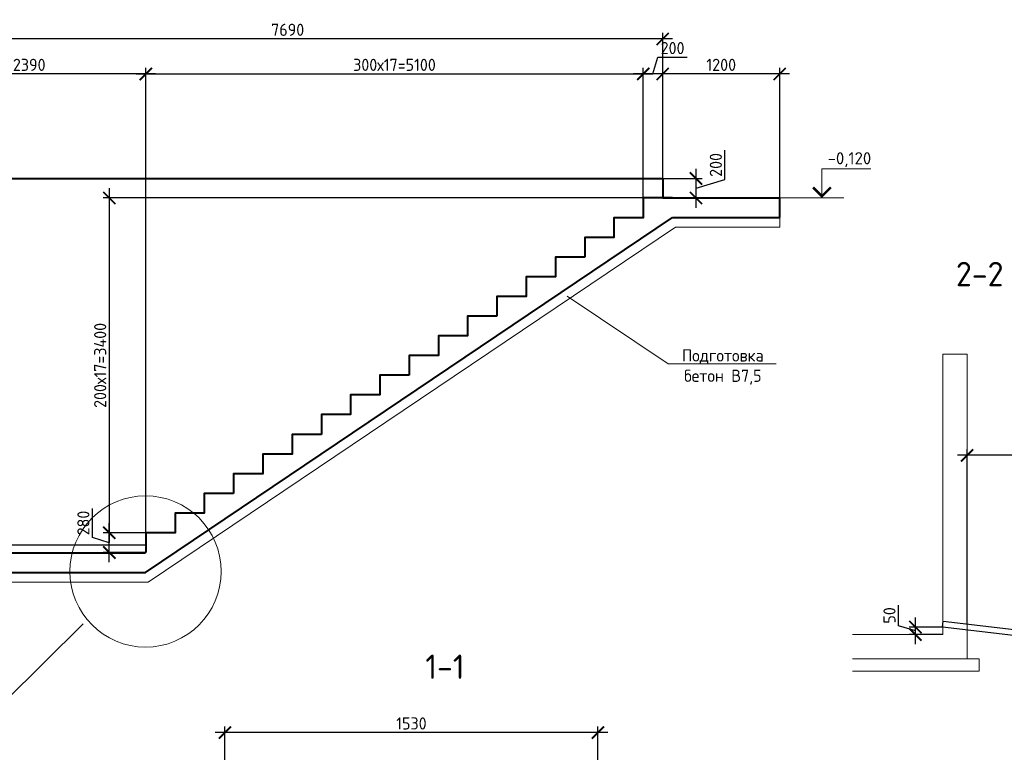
# Model space of a CAD drawing. Header units: millimetres. Extents: x 130535 to 1380046, y -231620 to 121434.
# Tile 71 of 135: x 612197 to 632387, y 8071 to 23098. Entities that reach past the tile are written whole.
import ezdxf
from ezdxf import colors
from ezdxf.entities.mleader import LeaderData, LeaderLine
from ezdxf.enums import TextEntityAlignment as Align
from ezdxf.math import Vec2, Vec3

# ---------------------------------------------------------------- set-up
doc = ezdxf.new("R2010")
doc.units = ezdxf.units.MM
doc.layers.get('DEFPOINTS').update_dxf_attribs({"lineweight": 0})
for name, color, linetype, lineweight in [('!PIARENA-KR-ADDITIONAL TEXT_ВЫНОСКИ', 7, 'Continuous', 13), ('РАЗМЕРЫ', 7, 'Continuous', 9), ('Разрез жилая часть$0$Отметки', 7, 'Continuous', 20), ('Символы 0.20', 7, 'Continuous', 20), ('стены монолит', 7, 'Continuous', 40), ('Текст 5.00', 7, 'Continuous', 50), ('Тонкая 0.20', 7, 'Continuous', 20)]:
    doc.layers.add(name, color=color, linetype=linetype, lineweight=lineweight)
doc.layers.add('ИЗМ', color=7, linetype='Continuous')
doc.styles.add('!Main', font='isocpeui.ttf')
doc.styles.add('GOST-2.304_Type-B', font='GOST_Common.ttf')
doc.styles.add('ГОСТ', font='isocpeur.TTF')
doc.dimstyles.new('СПДС', dxfattribs={"dimscale": 100, "dimtxt": 2.5, "dimasz": 2.5, "dimexe": 1.25, "dimexo": 0, "dimtad": 1, "dimdec": 0, "dimtxsty": 'GOST-2.304_Type-B', "dimblk": 'ARCHTICK', "dimcen": 2.5, "dimdle": 2, "dimadec": 0, "dimazin": 2, "dimtfac": 0.75, "dimtdec": 0, "dimtmove": 1, "dimatfit": 3, "dimfxl": 1, "dimtolj": 1, "dimarcsym": 1})

# ---------------------------------------------------------------- blocks, each defined once
blk = doc.blocks.new('_None')
blk = doc.blocks.new('_ArchTick')
at = {"color": 0, "linetype": 'ByBlock', "const_width": 0.15}
blk.add_lwpolyline([(-0.5, -0.5), (0.5, 0.5)], dxfattribs=at)
blk = doc.blocks.new('*D303')
at = {"layer": 'DEFPOINTS', "color": 0, "linetype": 'Continuous', "lineweight": 0, "transparency": 16777216}
for p in [(624982, 21985), (624982, 19441), (614782, 12573)]:
    blk.add_point(p, dxfattribs=at)
at = {"layer": 'РАЗМЕРЫ', "color": 0, "linetype": 'Continuous', "lineweight": -2, "transparency": 16777216}
for p, q in [((614782, 12573), (614782, 22110)), ((624982, 19441), (624982, 22110)), ((614582, 21985), (625182, 21985))]:
    blk.add_line(p, q, dxfattribs=at)
at = {"layer": 'РАЗМЕРЫ', "color": 0, "linetype": 'Continuous', "lineweight": -2, "transparency": 16777216, "xscale": 250, "yscale": 250, "zscale": 250, "rotation": 180}
blk.add_blockref('_ArchTick', (614782, 21985), dxfattribs=at)
at = {"layer": 'РАЗМЕРЫ', "color": 0, "linetype": 'Continuous', "lineweight": -2, "transparency": 16777216, "xscale": 250, "yscale": 250, "zscale": 250}
blk.add_blockref('_ArchTick', (624982, 21985), dxfattribs=at)
at = {"layer": 'РАЗМЕРЫ', "color": 0, "linetype": 'Continuous', "lineweight": 0, "transparency": 16777216, "insert": (619882, 22172), "char_height": 250, "width": 550.09, "attachment_point": 5, "style": 'GOST-2.304_Type-B'}
blk.add_mtext('\\A1;300х17=5100', dxfattribs=at)
blk = doc.blocks.new('*D304')
at = {"layer": 'DEFPOINTS', "color": 0, "linetype": 'Continuous', "lineweight": 0, "transparency": 16777216}
for p in [(625382, 21985), (625382, 19841), (627782, 19441)]:
    blk.add_point(p, dxfattribs=at)
at = {"layer": 'РАЗМЕРЫ', "color": 0, "linetype": 'Continuous', "lineweight": -2, "transparency": 16777216}
for p, q in [((625382, 19841), (625382, 22110)), ((627782, 19441), (627782, 22110)), ((627982, 21985), (625182, 21985))]:
    blk.add_line(p, q, dxfattribs=at)
at = {"layer": 'РАЗМЕРЫ', "color": 0, "linetype": 'Continuous', "lineweight": -2, "transparency": 16777216, "xscale": 250, "yscale": 250, "zscale": 250, "rotation": 180}
blk.add_blockref('_ArchTick', (625382, 21985), dxfattribs=at)
at = {"layer": 'РАЗМЕРЫ', "color": 0, "linetype": 'Continuous', "lineweight": -2, "transparency": 16777216, "xscale": 250, "yscale": 250, "zscale": 250}
blk.add_blockref('_ArchTick', (627782, 21985), dxfattribs=at)
at = {"layer": 'РАЗМЕРЫ', "color": 0, "linetype": 'Continuous', "lineweight": 0, "transparency": 16777216, "insert": (626582, 22172), "char_height": 250, "attachment_point": 5, "style": 'GOST-2.304_Type-B'}
blk.add_mtext('\\A1;1200', dxfattribs=at)
blk = doc.blocks.new('*D305')
at = {"layer": 'DEFPOINTS', "color": 0, "linetype": 'Continuous', "lineweight": 0, "transparency": 16777216}
for p in [(610002, 22703), (610002, 19841), (625382, 19841)]:
    blk.add_point(p, dxfattribs=at)
at = {"layer": 'РАЗМЕРЫ', "color": 0, "linetype": 'Continuous', "lineweight": -2, "transparency": 16777216}
for p, q in [((610002, 19841), (610002, 22828)), ((625382, 19841), (625382, 22828)), ((625582, 22703), (609802, 22703))]:
    blk.add_line(p, q, dxfattribs=at)
at = {"layer": 'РАЗМЕРЫ', "color": 0, "linetype": 'Continuous', "lineweight": -2, "transparency": 16777216, "xscale": 250, "yscale": 250, "zscale": 250, "rotation": 180}
blk.add_blockref('_ArchTick', (610002, 22703), dxfattribs=at)
at = {"layer": 'РАЗМЕРЫ', "color": 0, "linetype": 'Continuous', "lineweight": -2, "transparency": 16777216, "xscale": 250, "yscale": 250, "zscale": 250}
blk.add_blockref('_ArchTick', (625382, 22703), dxfattribs=at)
at = {"layer": 'РАЗМЕРЫ', "color": 0, "linetype": 'Continuous', "lineweight": 0, "transparency": 16777216, "insert": (617692, 22891), "char_height": 250, "attachment_point": 5, "style": 'GOST-2.304_Type-B'}
blk.add_mtext('\\A1;7690', dxfattribs=at)
blk = doc.blocks.new('*D306')
at = {"layer": 'DEFPOINTS', "color": 0, "linetype": 'Continuous', "lineweight": 0, "transparency": 16777216}
for p in [(610002, 21985), (610002, 19841), (614782, 12573)]:
    blk.add_point(p, dxfattribs=at)
at = {"layer": 'РАЗМЕРЫ', "color": 0, "linetype": 'Continuous', "lineweight": -2, "transparency": 16777216}
for p, q in [((610002, 19841), (610002, 22110)), ((614782, 12573), (614782, 22110)), ((614982, 21985), (609802, 21985))]:
    blk.add_line(p, q, dxfattribs=at)
at = {"layer": 'РАЗМЕРЫ', "color": 0, "linetype": 'Continuous', "lineweight": -2, "transparency": 16777216, "xscale": 250, "yscale": 250, "zscale": 250, "rotation": 180}
blk.add_blockref('_ArchTick', (610002, 21985), dxfattribs=at)
at = {"layer": 'РАЗМЕРЫ', "color": 0, "linetype": 'Continuous', "lineweight": -2, "transparency": 16777216, "xscale": 250, "yscale": 250, "zscale": 250}
blk.add_blockref('_ArchTick', (614782, 21985), dxfattribs=at)
at = {"layer": 'РАЗМЕРЫ', "color": 0, "linetype": 'Continuous', "lineweight": 0, "transparency": 16777216, "insert": (612392, 22172), "char_height": 250, "attachment_point": 5, "style": 'GOST-2.304_Type-B'}
blk.add_mtext('\\A1;2390', dxfattribs=at)
blk = doc.blocks.new('*D328')
at = {"layer": 'DEFPOINTS', "color": 0, "linetype": 'Continuous', "lineweight": 0, "transparency": 16777216}
for p in [(625382, 19841), (626065, 19841), (625382, 19441)]:
    blk.add_point(p, dxfattribs=at)
at = {"layer": 'РАЗМЕРЫ', "color": 0, "linetype": 'Continuous', "lineweight": -2, "transparency": 16777216}
for p, q in [((626659, 19819), (626659, 20419)), ((626065, 19241), (626065, 20041)), ((625382, 19841), (626190, 19841)), ((626065, 19641), (626659, 19819)), ((625382, 19441), (626190, 19441))]:
    blk.add_line(p, q, dxfattribs=at)
at = {"layer": 'РАЗМЕРЫ', "color": 0, "linetype": 'Continuous', "lineweight": -2, "transparency": 16777216, "xscale": 250, "yscale": 250, "zscale": 250}
for p, rotation in [((626065, 19841), 90), ((626065, 19441), 270)]:
    blk.add_blockref('_ArchTick', p, dxfattribs=dict(at, rotation=rotation))
at = {"layer": 'РАЗМЕРЫ', "color": 0, "linetype": 'Continuous', "lineweight": 0, "transparency": 16777216, "insert": (626472, 20119), "char_height": 250, "attachment_point": 5, "rotation": 90, "style": 'GOST-2.304_Type-B'}
blk.add_mtext('\\A1;200', dxfattribs=at)
blk = doc.blocks.new('*D312')
at = {"layer": 'DEFPOINTS', "color": 0, "linetype": 'Continuous', "lineweight": 0, "transparency": 16777216}
for p in [(624982, 21985), (624982, 19841), (625382, 19841)]:
    blk.add_point(p, dxfattribs=at)
at = {"layer": 'РАЗМЕРЫ', "color": 0, "linetype": 'Continuous', "lineweight": -2, "transparency": 16777216}
for p, q in [((625182, 21985), (625285, 22328)), ((625285, 22328), (625885, 22328)), ((624982, 19841), (624982, 22110)), ((625382, 19841), (625382, 22110)), ((625582, 21985), (624782, 21985))]:
    blk.add_line(p, q, dxfattribs=at)
at = {"layer": 'РАЗМЕРЫ', "color": 0, "linetype": 'Continuous', "lineweight": -2, "transparency": 16777216, "xscale": 250, "yscale": 250, "zscale": 250, "rotation": 180}
blk.add_blockref('_ArchTick', (624982, 21985), dxfattribs=at)
at = {"layer": 'РАЗМЕРЫ', "color": 0, "linetype": 'Continuous', "lineweight": -2, "transparency": 16777216, "xscale": 250, "yscale": 250, "zscale": 250}
blk.add_blockref('_ArchTick', (625382, 21985), dxfattribs=at)
at = {"layer": 'РАЗМЕРЫ', "color": 0, "linetype": 'Continuous', "lineweight": 0, "transparency": 16777216, "insert": (625585, 22516), "char_height": 250, "attachment_point": 5, "style": 'GOST-2.304_Type-B'}
blk.add_mtext('\\A1;200', dxfattribs=at)
blk = doc.blocks.new('*D311')
at = {"layer": 'DEFPOINTS', "color": 0, "linetype": 'Continuous', "lineweight": 0, "transparency": 16777216}
for p in [(616404, 8476), (616404, 6294), (624054, 6294)]:
    blk.add_point(p, dxfattribs=at)
at = {"layer": 'РАЗМЕРЫ', "color": 0, "linetype": 'Continuous', "lineweight": -2, "transparency": 16777216}
for p, q in [((616404, 6294), (616404, 8601)), ((624054, 6294), (624054, 8601)), ((624254, 8476), (616204, 8476))]:
    blk.add_line(p, q, dxfattribs=at)
at = {"layer": 'РАЗМЕРЫ', "color": 0, "linetype": 'Continuous', "lineweight": -2, "transparency": 16777216, "xscale": 250, "yscale": 250, "zscale": 250, "rotation": 180}
blk.add_blockref('_ArchTick', (616404, 8476), dxfattribs=at)
at = {"layer": 'РАЗМЕРЫ', "color": 0, "linetype": 'Continuous', "lineweight": -2, "transparency": 16777216, "xscale": 250, "yscale": 250, "zscale": 250}
blk.add_blockref('_ArchTick', (624054, 8476), dxfattribs=at)
at = {"layer": 'РАЗМЕРЫ', "color": 0, "linetype": 'Continuous', "lineweight": 0, "transparency": 16777216, "insert": (620229, 8663), "char_height": 250, "attachment_point": 5, "style": 'GOST-2.304_Type-B'}
blk.add_mtext('\\A1;1530', dxfattribs=at)
blk = doc.blocks.new('*D486')
at = {"layer": 'DEFPOINTS', "color": 0, "linetype": 'Continuous', "lineweight": 0, "transparency": 16777216}
for p in [(613379, 12161, -700), (610824, 11761), (613379, 11761, -1050)]:
    blk.add_point(p, dxfattribs=at)
at = {"layer": 'РАЗМЕРЫ', "color": 0, "linetype": 'Continuous', "lineweight": -2, "transparency": 16777216}
for p, q in [((610824, 12361), (610824, 11561)), ((613379, 12161), (610699, 12161)), ((610824, 11961), (610293, 11369)), ((613379, 11761), (610699, 11761)), ((610293, 11369), (610293, 10769))]:
    blk.add_line(p, q, dxfattribs=at)
at = {"layer": 'РАЗМЕРЫ', "color": 0, "linetype": 'Continuous', "lineweight": -2, "transparency": 16777216, "xscale": 250, "yscale": 250, "zscale": 250}
for p, rotation in [((610824, 12161), 90), ((610824, 11761), 270)]:
    blk.add_blockref('_ArchTick', p, dxfattribs=dict(at, rotation=rotation))
at = {"layer": 'РАЗМЕРЫ', "color": 0, "linetype": 'Continuous', "lineweight": 0, "transparency": 16777216, "insert": (610105, 11069), "char_height": 250, "attachment_point": 5, "rotation": 90, "style": 'GOST-2.304_Type-B'}
blk.add_mtext('\\A1;200', dxfattribs=at)
blk = doc.blocks.new('*D487')
at = {"layer": 'DEFPOINTS', "color": 0, "linetype": 'Continuous', "lineweight": 0, "transparency": 16777216}
for p in [(625382, 19441), (614034, 12573), (614782, 12573)]:
    blk.add_point(p, dxfattribs=at)
at = {"layer": 'РАЗМЕРЫ', "color": 0, "linetype": 'Continuous', "lineweight": -2, "transparency": 16777216}
for p, q in [((614034, 19641), (614034, 12373)), ((625382, 19441), (613909, 19441)), ((614782, 12573), (613909, 12573))]:
    blk.add_line(p, q, dxfattribs=at)
at = {"layer": 'РАЗМЕРЫ', "color": 0, "linetype": 'Continuous', "lineweight": -2, "transparency": 16777216, "xscale": 250, "yscale": 250, "zscale": 250}
for p, rotation in [((614034, 19441), 90), ((614034, 12573), 270)]:
    blk.add_blockref('_ArchTick', p, dxfattribs=dict(at, rotation=rotation))
at = {"layer": 'РАЗМЕРЫ', "color": 0, "linetype": 'Continuous', "lineweight": 0, "transparency": 16777216, "insert": (613847, 16007), "char_height": 250, "attachment_point": 5, "rotation": 90, "style": 'GOST-2.304_Type-B'}
blk.add_mtext('\\A1;200х17=3400', dxfattribs=at)
blk = doc.blocks.new('*D488')
at = {"layer": 'DEFPOINTS', "color": 0, "linetype": 'Continuous', "lineweight": 0, "transparency": 16777216}
for p in [(614034, 12573), (614782, 12573), (614782, 12169)]:
    blk.add_point(p, dxfattribs=at)
at = {"layer": 'РАЗМЕРЫ', "color": 0, "linetype": 'Continuous', "lineweight": -2, "transparency": 16777216}
for p, q in [((613691, 12474), (613691, 13074)), ((614034, 11969), (614034, 12773)), ((614782, 12573), (613909, 12573)), ((614034, 12371), (613691, 12474)), ((614782, 12169), (613909, 12169))]:
    blk.add_line(p, q, dxfattribs=at)
at = {"layer": 'РАЗМЕРЫ', "color": 0, "linetype": 'Continuous', "lineweight": -2, "transparency": 16777216, "xscale": 250, "yscale": 250, "zscale": 250}
for p, rotation in [((614034, 12573), 90), ((614034, 12169), 270)]:
    blk.add_blockref('_ArchTick', p, dxfattribs=dict(at, rotation=rotation))
at = {"layer": 'РАЗМЕРЫ', "color": 0, "linetype": 'Continuous', "lineweight": 0, "transparency": 16777216, "insert": (613503, 12774), "char_height": 250, "attachment_point": 5, "rotation": 90, "style": 'GOST-2.304_Type-B'}
blk.add_mtext('\\A1;280', dxfattribs=at)
blk = doc.blocks.new('*D489')
at = {"layer": 'DEFPOINTS', "color": 0, "linetype": 'Continuous', "lineweight": 0, "transparency": 16777216}
for p in [(608970, 12321), (614782, 12321), (610126, 12161, -3225)]:
    blk.add_point(p, dxfattribs=at)
at = {"layer": 'РАЗМЕРЫ', "color": 0, "linetype": 'Continuous', "lineweight": -2, "transparency": 16777216}
for p, q in [((608626, 12344), (608626, 12769)), ((608970, 11961), (608970, 12521)), ((608970, 12241), (608626, 12344)), ((614782, 12321), (608845, 12321)), ((610126, 12161), (608845, 12161))]:
    blk.add_line(p, q, dxfattribs=at)
at = {"layer": 'РАЗМЕРЫ', "color": 0, "linetype": 'Continuous', "lineweight": -2, "transparency": 16777216, "xscale": 250, "yscale": 250, "zscale": 250}
for p, rotation in [((608970, 12321), 90), ((608970, 12161), 270)]:
    blk.add_blockref('_ArchTick', p, dxfattribs=dict(at, rotation=rotation))
at = {"layer": 'РАЗМЕРЫ', "color": 0, "linetype": 'Continuous', "lineweight": 0, "transparency": 16777216, "insert": (608439, 12556), "char_height": 250, "attachment_point": 5, "rotation": 90, "style": 'GOST-2.304_Type-B'}
blk.add_mtext('\\A1;80', dxfattribs=at)
blk = doc.blocks.new('*D528')
at = {"layer": 'DEFPOINTS', "color": 0, "linetype": 'Continuous', "lineweight": 0, "transparency": 16777216}
for p in [(631624, 14163), (631624, 10705), (635618, 10233)]:
    blk.add_point(p, dxfattribs=at)
at = {"layer": 'РАЗМЕРЫ', "color": 0, "linetype": 'Continuous', "lineweight": -2, "transparency": 16777216}
for p, q in [((635818, 14163), (631424, 14163)), ((631624, 10705), (631624, 14288)), ((635618, 10233), (635618, 14288))]:
    blk.add_line(p, q, dxfattribs=at)
at = {"layer": 'РАЗМЕРЫ', "color": 0, "linetype": 'Continuous', "lineweight": -2, "transparency": 16777216, "xscale": 250, "yscale": 250, "zscale": 250, "rotation": 180}
blk.add_blockref('_ArchTick', (631624, 14163), dxfattribs=at)
at = {"layer": 'РАЗМЕРЫ', "color": 0, "linetype": 'Continuous', "lineweight": -2, "transparency": 16777216, "xscale": 250, "yscale": 250, "zscale": 250}
blk.add_blockref('_ArchTick', (635618, 14163), dxfattribs=at)
at = {"layer": 'РАЗМЕРЫ', "color": 0, "linetype": 'Continuous', "lineweight": 0, "transparency": 16777216, "insert": (633621, 14350), "char_height": 250, "attachment_point": 5, "style": 'GOST-2.304_Type-B'}
blk.add_mtext('\\A1;1650', dxfattribs=at)
blk = doc.blocks.new('*D529')
at = {"layer": 'DEFPOINTS', "color": 0, "linetype": 'Continuous', "lineweight": 0, "transparency": 16777216}
for p in [(630564, 10639), (631118, 10639), (631124, 10488)]:
    blk.add_point(p, dxfattribs=at)
at = {"layer": 'РАЗМЕРЫ', "color": 0, "linetype": 'Continuous', "lineweight": -2, "transparency": 16777216}
for p, q in [((630220, 10667), (630220, 11092)), ((630564, 10288), (630564, 10839)), ((630564, 10564), (630220, 10667)), ((631118, 10639), (630439, 10639)), ((631124, 10488), (630439, 10488))]:
    blk.add_line(p, q, dxfattribs=at)
at = {"layer": 'РАЗМЕРЫ', "color": 0, "linetype": 'Continuous', "lineweight": -2, "transparency": 16777216, "xscale": 250, "yscale": 250, "zscale": 250}
for p, rotation in [((630564, 10639), 90), ((630564, 10488), 270)]:
    blk.add_blockref('_ArchTick', p, dxfattribs=dict(at, rotation=rotation))
at = {"layer": 'РАЗМЕРЫ', "color": 0, "linetype": 'Continuous', "lineweight": 0, "transparency": 16777216, "insert": (630032, 10879), "char_height": 250, "attachment_point": 5, "rotation": 90, "style": 'GOST-2.304_Type-B'}
blk.add_mtext('\\A1;50', dxfattribs=at)

msp = doc.modelspace()

# ---------------------------------------------------------------- linework, layer by layer
at = {"layer": 'ИЗМ', "linetype": 'Continuous', "lineweight": 30}
msp.add_lwpolyline([(631130.8, 10763), (635617.6, 10232.7), (635604.4, 10108.4), (631117.6, 10638.7), (631130.8, 10763)], dxfattribs=at)
at = {"layer": 'РАЗМЕРЫ', "linetype": 'Continuous', "lineweight": 0}
for p, q in [((628851.5, 19440.8), (627781.9, 19440.8)), ((628796.7, 19440.8), (629097.6, 19440.8))]:
    msp.add_line(p, q, dxfattribs=at)
at = {"layer": 'РАЗМЕРЫ', "color": 0, "linetype": 'Continuous', "lineweight": 18}
msp.add_line((627781.9, 18840.8), (627781.9, 19040.8), dxfattribs=at)
at = {"layer": 'РАЗМЕРЫ', "linetype": 'Continuous', "lineweight": 0}
msp.add_circle((614777.4, 11780.8, -700), 1551.3, dxfattribs=at)
at = {"layer": 'Символы 0.20', "color": 1, "linetype": 'Continuous', "lineweight": 20, "ltscale": 100}
msp.add_line((628646.7, 20040.8), (629646.7, 20040.8), dxfattribs=at)
at = {"layer": 'Символы 0.20', "color": 1, "linetype": 'Continuous', "lineweight": 20, "ltscale": 10000}
msp.add_line((628796.7, 19440.8), (628496.7, 19440.8), dxfattribs=at)
msp.add_lwpolyline([(628646.7, 19440.8), (628646.7, 20040.8)], dxfattribs=at)
at = {"layer": 'Символы 0.20', "color": 1, "linetype": 'Continuous', "lineweight": 20, "ltscale": 10000, "const_width": 50}
msp.add_lwpolyline([(628464.4, 19658.5), (628646.7, 19476.2), (628829, 19658.5)], dxfattribs=at)
at = {"layer": 'стены монолит', "ltscale": 100}
for p, q in [((610001.9, 19840.8), (625381.9, 19840.8)), ((625381.9, 19840.8), (625381.9, 19440.8)), ((625381.9, 19440.8), (627781.9, 19440.8)), ((627781.9, 19040.8), (627781.9, 19440.8)), ((614777.4, 11760.8, -700), (625582, 19040.8)), ((625582, 19040.8), (627781.9, 19040.8)), ((609997.4, 12160.8), (614777.5, 12160.8, -700)), ((609997.4, 11760.8, -700), (614777.4, 11760.8, -700))]:
    msp.add_line(p, q, dxfattribs=at)
at = {"layer": 'стены монолит', "color": 0, "lineweight": 18, "ltscale": 100}
for p, q in [((614831, 11560.8, -700), (625643.8, 18840.8)), ((625643.8, 18840.8), (627781.9, 18840.8)), ((609997.4, 11560.8, -700), (614831, 11560.8, -700))]:
    msp.add_line(p, q, dxfattribs=at)
at = {"layer": 'стены монолит', "ltscale": 100}
for points in [[(625582, 19440.8), (624982, 19440.8), (624982, 19036.8), (624382, 19036.8), (624382, 18632.8), (623782, 18632.8), (623782, 18228.8)], [(623782, 18228.8), (623182, 18228.8), (623182, 17824.8), (622582, 17824.8), (622582, 17420.8), (621982, 17420.8), (621982, 17016.8)], [(621982, 17016.8), (621382, 17016.8), (621382, 16612.8), (620782, 16612.8), (620782, 16208.8), (620182, 16208.8), (620182, 15804.8)], [(620182, 15804.8), (619582, 15804.8), (619582, 15400.8), (618982, 15400.8), (618982, 14996.8), (618382, 14996.8), (618382, 14592.8)], [(618382, 14592.8), (617782, 14592.8), (617782, 14188.8), (617182, 14188.8), (617182, 13784.8), (616582, 13784.8), (616582, 13380.8)], [(616582, 13380.8), (615982, 13380.8), (615982, 12976.8), (615382, 12976.8), (615382, 12572.8), (614782, 12572.8), (614782, 12168.8)]]:
    msp.add_lwpolyline(points, dxfattribs=at)
at = {"layer": 'Тонкая 0.20'}
for p, q in [((631124.2, 16238.4), (631624.2, 16238.4)), ((631124.2, 10500.9), (631124.2, 16238.4)), ((631624.2, 16238.4), (631624.2, 10500.9)), ((631124.2, 10488.4), (631124.2, 13570.7)), ((631624.2, 13570.7), (631624.2, 9988.4)), ((629274.2, 10488.4), (631124.2, 10488.4)), ((631874.2, 9988.4), (629274.2, 9988.4)), ((631874.2, 9988.4), (631874.2, 9738.4)), ((631874.2, 9738.4), (629274.2, 9738.4))]:
    msp.add_line(p, q, dxfattribs=at)

# ---------------------------------------------------------------- texts
at = {"layer": 'Разрез жилая часть$0$Отметки', "linetype": 'Continuous', "lineweight": 25, "ltscale": 100, "style": 'ГОСТ'}
msp.add_text('-0,120', height=250, dxfattribs=at).set_placement((628764.2, 20130.8))
at = {"layer": 'Текст 5.00', "style": 'GOST-2.304_Type-B'}
for s, p in [('2-2', (631883, 17880.7)), ('1-1', (620916.5, 9826.6))]:
    msp.add_text(s, height=500, dxfattribs=at).set_placement(p, align=Align.MIDDLE_CENTER)

# ---------------------------------------------------------------- dimensions: what is measured, and where the dimension line sits
at = {"layer": 'РАЗМЕРЫ', "linetype": 'Continuous', "lineweight": 0}
for base, p1, p2, picture, middle in [((610001.9, 22703.3), (625381.9, 19840.8), (610001.9, 19840.8), '*D305', (617691.9, 22890.8)), ((610001.9, 21984.5), (614782, 12572.8), (610001.9, 19840.8), '*D306', (612392, 22172)), ((625381.9, 21984.5), (627781.9, 19440.8), (625381.9, 19840.8), '*D304', (626581.9, 22172))]:
    dim = msp.add_linear_dim(base=base, p1=p1, p2=p2, dimstyle='СПДС', override={"dimlfac": 0.5, "dimrnd": 5}, dxfattribs=at)
    dim.commit()
    dim.dimension.update_dxf_attribs({"geometry": picture, "text_midpoint": middle})
for base, p1, p2, angle, override, picture, middle in [((624982, 21984.5), (625381.9, 19840.8), (624982, 19840.8), 180, {"dimlfac": 0.5, "dimrnd": 5}, '*D312', (625347.6, 22515.8)), ((626065.4, 19840.8), (625381.9, 19440.8), (625381.9, 19840.8), 90, {"dimlfac": 0.5, "dimrnd": 5}, '*D328', (626471.7, 19881.4)), ((608970.2, 12320.8), (610126, 12160.8, -3225), (614782, 12320.8), 90, {"dimlfac": 0.5}, '*D489', (608438.9, 12406.4))]:
    dim = msp.add_linear_dim(base=base, p1=p1, p2=p2, angle=angle, dimstyle='СПДС', override=override, dxfattribs=at)
    dim.commit()
    dim.dimension.update_dxf_attribs({"geometry": picture, "text_midpoint": middle})
dim = msp.add_linear_dim(base=(624982, 21984.5), p1=(614782, 12572.8), p2=(624982, 19440.8), text='300х17=<>', dimstyle='СПДС', override={"dimlfac": 0.5, "dimrnd": 5}, dxfattribs=at)
dim.commit()
dim.dimension.update_dxf_attribs({"geometry": '*D303', "text_midpoint": (619882, 22172)})
for p1, text, picture, middle in [((625381.9, 19440.8), '200х17=3400', '*D487', (613847, 16006.8)), ((614782, 12168.8), '280', '*D488', (613503.2, 12536.4))]:
    dim = msp.add_linear_dim(base=(614034.5, 12572.8), p1=p1, p2=(614782, 12572.8), angle=90, text=text, dimstyle='СПДС', override={"dimlfac": 0.5}, dxfattribs=at)
    dim.commit()
    dim.dimension.update_dxf_attribs({"geometry": picture, "text_midpoint": middle})
at = {"layer": 'РАЗМЕРЫ', "color": 3, "linetype": 'Continuous', "lineweight": 0}
dim = msp.add_linear_dim(base=(631624.2, 14163), p1=(635617.6, 10232.7), p2=(631624.2, 10704.7), angle=180, text='1650', dimstyle='СПДС', override={"dimlfac": 0.2}, dxfattribs=at)
dim.commit()
dim.dimension.update_dxf_attribs({"geometry": '*D528', "text_midpoint": (633620.9, 14350.5)})
at = {"layer": 'РАЗМЕРЫ', "linetype": 'Continuous', "lineweight": 0}
dim = msp.add_linear_dim(base=(610823.8, 11760.8, -3225), p1=(613378.5, 12160.8, -3925), p2=(613378.5, 11760.8, -4275), angle=90, dimstyle='СПДС', override={"dimlfac": 0.5}, dxfattribs=at)
dim.commit()
dim.dimension.update_dxf_attribs({"geometry": '*D486', "text_midpoint": (610292.5, 11306.9, -3225), "dimtype": 160})
dim = msp.add_linear_dim(base=(630563.5, 10638.7), p1=(631124.2, 10488.4), p2=(631117.6, 10638.7), angle=90, text='50', dimstyle='СПДС', dxfattribs=at)
dim.commit()
dim.dimension.update_dxf_attribs({"geometry": '*D529', "text_midpoint": (630032.3, 10729.2)})
at = {"layer": 'РАЗМЕРЫ', "color": 3, "linetype": 'Continuous', "lineweight": 0}
dim = msp.add_linear_dim(base=(616403.9, 8475.8), p1=(624053.9, 6294), p2=(616403.9, 6294), dimstyle='СПДС', override={"dimlfac": 0.2}, dxfattribs=at)
dim.commit()
dim.dimension.update_dxf_attribs({"geometry": '*D311', "text_midpoint": (620228.9, 8663.3)})

# ---------------------------------------------------------------- leaders
at = {"layer": '!PIARENA-KR-ADDITIONAL TEXT_ВЫНОСКИ', "ltscale": 30}
ml = msp.add_multileader_mtext('Standard', dxfattribs=at)
ml.set_content('{\\fISOCPEUR|b0|i0|c0|p34;\\C256;поз.2 нижняя %%c10 А500С, шаг 200х200\\P поз.1   верхняя %%c10 А500С, шаг 200х200\\Pфоновая арматура, раскладку начинать \\Pвдоль цифровых осей}', color=3, style='!Main')
ml.set_leader_properties(color=256, linetype='ByLayer', lineweight=-1)
ml.build(insert=Vec2(0, 0))
ml.multileader.update_dxf_attribs({"text_left_attachment_type": 6, "text_right_attachment_type": 6, "dogleg_length": 0.339, "arrow_head_size": 160000, "scale": 100})
ctx = ml.context
ctx.base_point, ctx.scale, ctx.char_height, ctx.arrow_head_size, ctx.landing_gap_size, ctx.plane_origin = Vec3(817359.6, 17503.3), 100, 250, 160000, 0, Vec3(823407.5, 13210.4)
ctx.left_attachment, ctx.right_attachment, ctx.text_align_type = 6, 6, 1
notes = []
notes.append((ctx, [(0, (1, 1, 0), (823868.6, 17503.3), (-1, 0), 33.9, [(0, [(825874.7, 16893)], 0, [])])]))
ctx.mtext.insert, ctx.mtext.width, ctx.mtext.alignment, ctx.mtext.flow_direction = Vec3(820597.1, 17828.3), 10171.308, 2, 5
at = {"layer": 'Символы 0.20'}
ml = msp.add_multileader_mtext('Standard', dxfattribs=at)
ml.set_content('Подготовка\\Pбетон В7,5', color=256, style='GOST-2.304_Type-B')
ml.set_leader_properties(color=256, linetype='ByLayer', lineweight=-1)
ml.set_arrow_properties(name='NONE')
ml.build(insert=Vec2(0, 0))
ml.multileader.update_dxf_attribs({"text_left_attachment_type": 6, "text_right_attachment_type": 6, "dogleg_length": 1, "arrow_head_size": 36, "scale": 20})
ctx = ml.context
ctx.base_point, ctx.scale, ctx.char_height, ctx.arrow_head_size, ctx.landing_gap_size, ctx.plane_origin = Vec3(625697.3, 16036), 20, 250, 36, 18, Vec3(630151.1, 21057.2)
ctx.left_attachment, ctx.right_attachment, ctx.text_align_type = 6, 6, 1
notes.append((ctx, [(0, (1, 1, 0), (625497.3, 16036), (1, 0), 200, [(0, [(623422.1, 17429.4)], 0, [])])]))
ctx.mtext.insert, ctx.mtext.alignment, ctx.mtext.flow_direction = Vec3(626615.3, 16336), 2, 5
at = {"layer": 'Символы 0.20', "ltscale": 100}
ml = msp.add_multileader_mtext('Standard', dxfattribs=at)
ml.set_content('Труба Тр\\Pниз трубы на 50 мм выше верха плиты', color=256, style='ГОСТ')
ml.set_leader_properties(color=256, linetype='ByLayer', lineweight=-1)
ml.set_arrow_properties(name='NONE')
ml.build(insert=Vec2(0, 0))
ml.multileader.update_dxf_attribs({"text_left_attachment_type": 6, "text_right_attachment_type": 6, "dogleg_length": 2.5, "arrow_head_size": 45, "scale": 100})
ctx = ml.context
ctx.base_point, ctx.scale, ctx.char_height, ctx.arrow_head_size, ctx.landing_gap_size, ctx.plane_origin = Vec3(569521.5, 12390.6), 100, 300, 45, 22.5, Vec3(579228, 9080.1)
ctx.left_attachment, ctx.right_attachment = 6, 6
notes.append((ctx, [(0, (1, 1, 0), (569271.5, 12390.6), (1, 0), 250, [(0, [(569736.8, 10495.1)], 0, [])])]))
ctx.mtext.insert, ctx.mtext.width, ctx.mtext.flow_direction = Vec3(569544, 12780.6), 3780.751, 5
ml = msp.add_multileader_mtext('Standard', dxfattribs=at)
ml.set_content('Труба Тр\\Pниз трубы на 50 мм выше верха плиты', color=256, style='ГОСТ')
ml.set_leader_properties(color=256, linetype='ByLayer', lineweight=-1)
ml.set_arrow_properties(name='NONE')
ml.build(insert=Vec2(0, 0))
ml.multileader.update_dxf_attribs({"text_left_attachment_type": 6, "text_right_attachment_type": 6, "dogleg_length": 2.5, "arrow_head_size": 45, "scale": 100})
ctx = ml.context
ctx.base_point, ctx.scale, ctx.char_height, ctx.arrow_head_size, ctx.landing_gap_size, ctx.plane_origin = Vec3(501440.4, 12197.9), 100, 300, 45, 22.5, Vec3(511146.9, 8887.5)
ctx.left_attachment, ctx.right_attachment = 6, 6
notes.append((ctx, [(1, (1, 1, 0), (505500.4, 12197.9), (-1, 0), 250, [(0, [(506139.9, 10557.6)], 0, [])])]))
ctx.mtext.insert, ctx.mtext.width, ctx.mtext.flow_direction = Vec3(501462.9, 12587.9), 3780.751, 5
at = {"layer": 'Символы 0.20'}
ml = msp.add_multileader_mtext('Standard', dxfattribs=at)
ml.set_content('1', color=256, style='GOST-2.304_Type-B')
ml.set_leader_properties(color=256, linetype='ByLayer', lineweight=-1)
ml.set_arrow_properties(name='NONE')
ml.build(insert=Vec2(0, 0))
ml.multileader.update_dxf_attribs({"text_left_attachment_type": 6, "text_right_attachment_type": 6, "dogleg_length": 1, "arrow_head_size": 36, "scale": 20})
ctx = ml.context
ctx.base_point, ctx.scale, ctx.char_height, ctx.arrow_head_size, ctx.landing_gap_size, ctx.plane_origin = Vec3(611499.9, 9103.2, 700), 20, 500, 36, 18, Vec3(619803.6, 12554.1, 700)
ctx.left_attachment, ctx.right_attachment = 6, 6
notes.append((ctx, [(0, (1, 1, 0), (611885.9, 9103.2, 700), (-1, 0), 200, [(0, [(613497.8, 10706.7, 700)], 0, [])])]))
ctx.mtext.insert, ctx.mtext.flow_direction = Vec3(611517.9, 9703.2, 700), 5
at = {"layer": 'Символы 0.20', "ltscale": 100}
ml = msp.add_multileader_mtext('Standard', dxfattribs=at)
ml.set_content('Труба Тр\\Pниз трубы в уровне верха плиты', color=256, style='ГОСТ')
ml.set_leader_properties(color=256, linetype='ByLayer', lineweight=-1)
ml.set_arrow_properties(name='NONE')
ml.build(insert=Vec2(0, 0))
ml.multileader.update_dxf_attribs({"text_left_attachment_type": 6, "text_right_attachment_type": 6, "dogleg_length": 2.5, "arrow_head_size": 45, "scale": 100})
ctx = ml.context
ctx.base_point, ctx.scale, ctx.char_height, ctx.arrow_head_size, ctx.landing_gap_size, ctx.plane_origin = Vec3(439775.3, 9734), 100, 300, 45, 22.5, Vec3(433878.8, 6423.5)
ctx.left_attachment, ctx.right_attachment = 6, 6
notes.append((ctx, [(1, (1, 1, 0), (439525.3, 9734), (1, 0), 250, [(0, [(438885.9, 8093.7)], 0, [])])]))
ctx.mtext.insert, ctx.mtext.width, ctx.mtext.flow_direction = Vec3(439797.8, 10124), 6576.024, 5
ml = msp.add_multileader_mtext('Standard', dxfattribs=at)
ml.set_content('Труба Тр\\Pниз трубы в уровне верха плиты', color=256, style='ГОСТ')
ml.set_leader_properties(color=256, linetype='ByLayer', lineweight=-1)
ml.set_arrow_properties(name='NONE')
ml.build(insert=Vec2(0, 0))
ml.multileader.update_dxf_attribs({"text_left_attachment_type": 6, "text_right_attachment_type": 6, "dogleg_length": 2.5, "arrow_head_size": 45, "scale": 100})
ctx = ml.context
ctx.base_point, ctx.scale, ctx.char_height, ctx.arrow_head_size, ctx.landing_gap_size, ctx.plane_origin = Vec3(374236, 9404.1), 100, 300, 45, 22.5, Vec3(368339.5, 6093.6)
ctx.left_attachment, ctx.right_attachment = 6, 6
notes.append((ctx, [(1, (1, 1, 0), (373986, 9404.1), (1, 0), 250, [(0, [(373346.6, 7763.7)], 0, [])])]))
ctx.mtext.insert, ctx.mtext.width, ctx.mtext.flow_direction = Vec3(374258.5, 9794.1), 6442.783, 5
ml = msp.add_multileader_mtext('Standard', dxfattribs=at)
ml.set_content('Щебень фр.20-40', color=256, style='ГОСТ')
ml.set_leader_properties(color=256, linetype='ByLayer', lineweight=-1)
ml.set_arrow_properties(name='NONE')
ml.build(insert=Vec2(0, 0))
ml.multileader.update_dxf_attribs({"text_left_attachment_type": 6, "text_right_attachment_type": 6, "dogleg_length": 2.5, "arrow_head_size": 45, "scale": 100})
ctx = ml.context
ctx.base_point, ctx.scale, ctx.char_height, ctx.arrow_head_size, ctx.landing_gap_size, ctx.plane_origin = Vec3(499616, 8365.1), 100, 300, 45, 22.5, Vec3(507147.5, 5054.7)
ctx.left_attachment, ctx.right_attachment = 6, 6
notes.append((ctx, [(1, (1, 1, 0), (501501, 8365.1), (-1, 0), 250, [(0, [(503252, 9791.6)], 0, [])])]))
ctx.mtext.insert, ctx.mtext.width, ctx.mtext.flow_direction = Vec3(499638.5, 8755.1), 2129.129, 5
ml = msp.add_multileader_mtext('Standard', dxfattribs=at)
ml.set_content('Щебень фр.20-40', color=256, style='ГОСТ')
ml.set_leader_properties(color=256, linetype='ByLayer', lineweight=-1)
ml.set_arrow_properties(name='NONE')
ml.build(insert=Vec2(0, 0))
ml.multileader.update_dxf_attribs({"text_left_attachment_type": 6, "text_right_attachment_type": 6, "dogleg_length": 2.5, "arrow_head_size": 45, "scale": 100})
ctx = ml.context
ctx.base_point, ctx.scale, ctx.char_height, ctx.arrow_head_size, ctx.landing_gap_size, ctx.plane_origin = Vec3(573727.1, 8341.3), 100, 300, 45, 22.5, Vec3(567830.5, 5030.9)
ctx.left_attachment, ctx.right_attachment = 6, 6
notes.append((ctx, [(1, (1, 1, 0), (573477.1, 8341.3), (1, 0), 250, [(0, [(571726, 9767.8)], 0, [])])]))
ctx.mtext.insert, ctx.mtext.width, ctx.mtext.flow_direction = Vec3(573749.6, 8731.3), 2129.129, 5
for ctx, leaders in notes:
    for number, flags, end, landing, length, lines in leaders:
        leader = LeaderData()
        leader.index, (leader.has_last_leader_line, leader.has_dogleg_vector, leader.attachment_direction) = number, flags
        leader.last_leader_point, leader.dogleg_vector, leader.dogleg_length = Vec3(end), Vec3(landing), length
        for number, points, colour, breaks in lines:
            line = LeaderLine()
            line.index, line.vertices, line.color, line.breaks = number, Vec3.list(points), colors.encode_raw_color(colour), breaks
            leader.lines.append(line)
        ctx.leaders.append(leader)

doc.saveas('drawing.dxf')
